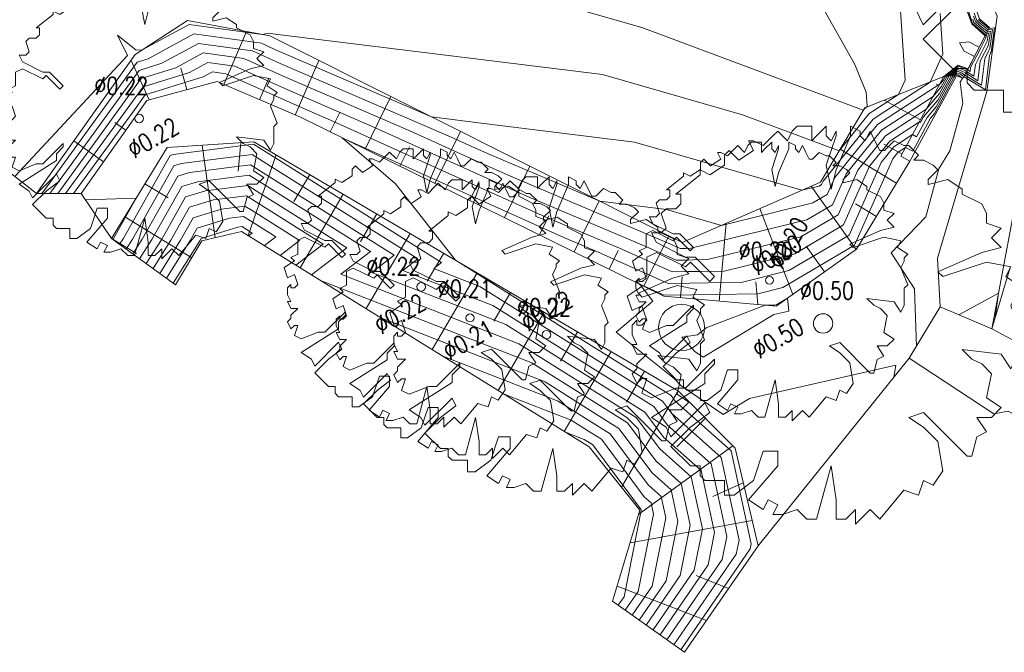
# Model space of a CAD drawing. Header units: metres. Extents: x 3490449 to 3490968, y 5754217 to 5754743.
# Tile 53 of 212: x 3490770 to 3490796, y 5754363 to 5754379. Entities that reach past the tile are written whole.
import ezdxf

# ---------------------------------------------------------------- set-up
doc = ezdxf.new("R2010")
doc.units = ezdxf.units.M
doc.header["$LTSCALE"] = 0.25
doc.linetypes.add('Kartierung-07$0$AUSGEZOGEN', pattern=[0])
for name, color, linetype, lineweight, true_color in [('Kartierung-07$0$$BOESCHUNG', 7, 'Continuous', 18, 0x82563a), ('Kartierung-07$0$$BRUCH', 7, 'Continuous', 18, 0x82563a), ('Kartierung-07$0$$HOEHEN_Haupt', 7, 'Continuous', 18, 0x82563a), ('Kartierung-07$0$$HOEHEN_Mittel', 7, 'Continuous', 18, 0x82563a), ('Kartierung-07$0$B_Bau', 7, 'Continuous', 18, 0x82563a), ('Kartierung-07$0$B_Baum', 7, 'Continuous', 18, 0x82563a), ('Kartierung-07$0$B_Befestigt', 7, 'Continuous', 18, 0x82563a), ('Kartierung-07$0$B_Boeschung_OK', 7, 'Continuous', 18, 0x82563a), ('Kartierung-07$0$B_Boeschung_UK', 7, 'Continuous', 18, 0x82563a), ('Kartierung-07$0$B_Boeschungschraffur', 7, 'Continuous', 18, 0x82563a), ('Kartierung-07$0$B_Mauer', 7, 'Kartierung-07$0$AUSGEZOGEN', 18, 0x82563a), ('Kartierung-07$0$B_Schrift_Baum', 7, 'Continuous', 18, 0x82563a), ('Kartierung-07$0$B_Schrift_Baum_30Grad', 7, 'Continuous', 18, 0x82563a), ('Kartierung-07$0$B_Schrift_Baum_60Grad', 7, 'Continuous', 18, 0x82563a), ('Kartierung-07$0$Hilfe_DGM', 7, 'Continuous', 18, 0x82563a)]:
    doc.layers.add(name, color=color, linetype=linetype, lineweight=lineweight, true_color=true_color)
doc.styles.add('Kartierung-07$0$STANDARD', font='romans.shx', dxfattribs={"width": 0.8})

# ---------------------------------------------------------------- blocks, each defined once
blk = doc.blocks.new('Kartierung-07$0$B_Baum')
at = {"layer": 'Kartierung-07$0$B_Baum'}
blk.add_lwpolyline([(-0.4417, -0.1918), (-0.4667, -0.1793), (-0.4542, -0.1418), (-0.4667, -0.1418), (-0.4792, -0.1543), (-0.4917, -0.1293), (-0.4792, -0.1168), (-0.4792, -0.1043), (-0.4542, -0.0793), (-0.4792, -0.0793), (-0.4917, -0.0543), (-0.4792, -0.0543), (-0.4917, -0.0293), (-0.4917, -0.0043), (-0.4792, 0.0082), (-0.4792, -0.0043), (-0.4667, -0.0043), (-0.4542, 0.0082), (-0.4667, 0.0457), (-0.4917, 0.0332), (-0.5042, 0.0707), (-0.4667, 0.0957), (-0.4792, 0.1082), (-0.4542, 0.1207), (-0.4542, 0.1457), (-0.4542, 0.1707), (-0.4292, 0.1832), (-0.3542, 0.1457), (-0.3417, 0.1582), (-0.2917, 0.1082), (-0.2792, 0.1207), (-0.3292, 0.1707), (-0.3542, 0.1707), (-0.4292, 0.2082), (-0.4417, 0.2332), (-0.4167, 0.2332), (-0.4042, 0.2457), (-0.4167, 0.2832), (-0.4042, 0.2957), (-0.3792, 0.2957), (-0.3667, 0.3082), (-0.3667, 0.3332), (-0.3792, 0.3332), (-0.3167, 0.3832), (-0.3167, 0.3957), (-0.2917, 0.3832), (-0.2542, 0.4082), (-0.2542, 0.4332), (-0.2417, 0.4457), (-0.2167, 0.4207), (-0.1792, 0.4457), (-0.1917, 0.4707), (-0.1792, 0.4707), (-0.1542, 0.4582), (-0.1292, 0.4832), (-0.1167, 0.4957), (-0.0917, 0.4707), (-0.0792, 0.4957), (-0.0667, 0.5082), (-0.0292, 0.5082), (-0.0292, 0.4707), (-0.0167, 0.4832), (0.0083, 0.5082), (0.0083, 0.4832), (0.0208, 0.4707), (0.0333, 0.4957), (0.0333, 0.4832), (0.0083, 0.4082), (0.0208, 0.3457), (0.0333, 0.3957), (0.0708, 0.4832), (0.0708, 0.5082), (0.0958, 0.4957), (0.0958, 0.4832), (0.1083, 0.4707), (0.1208, 0.4957), (0.1333, 0.4707), (0.1458, 0.4457), (0.1583, 0.4457), (0.1833, 0.4707), (0.2083, 0.4582), (0.2208, 0.4582), (0.2458, 0.4332), (0.2333, 0.4207), (0.2583, 0.4207), (0.2833, 0.4082), (0.2958, 0.3957), (0.2708, 0.3707), (0.2708, 0.3582), (0.3208, 0.3707), (0.3583, 0.3457), (0.3583, 0.3332), (0.4083, 0.3082), (0.4208, 0.2832), (0.4208, 0.2582), (0.4583, 0.2457), (0.4333, 0.2207), (0.4583, 0.1957), (0.4083, 0.1832), (0.2958, 0.1332), (0.3083, 0.1207), (0.4208, 0.1582), (0.4833, 0.1457), (0.4708, 0.1207), (0.5083, 0.0957), (0.4958, 0.0832), (0.4958, 0.0707), (0.4833, 0.0457), (0.5083, -0.0168), (0.4958, -0.0293), (0.4958, -0.0918), (0.4833, -0.1168), (0.4583, -0.0793), (0.3583, -0.0668), (0.3833, -0.0918), (0.4083, -0.1043), (0.4333, -0.1293), (0.4208, -0.1918), (0.4583, -0.2168), (0.4333, -0.2418), (0.3958, -0.2418), (0.4208, -0.2793), (0.3958, -0.2918), (0.3833, -0.3418), (0.3708, -0.3418), (0.2583, -0.2293), (0.2208, -0.2418), (0.2583, -0.2668), (0.2958, -0.3043), (0.3083, -0.3793), (0.2833, -0.4168), (0.2583, -0.4043), (0.2458, -0.4418), (0.2083, -0.4293), (0.1458, -0.5043), (0.1208, -0.4793), (0.0833, -0.5168), (0.0833, -0.4793), (0.0583, -0.5043), (0.0333, -0.5043), (0.0333, -0.4543), (0.0208, -0.3668), (-0.0167, -0.5043), (-0.0417, -0.5043), (-0.0667, -0.4793), (-0.1042, -0.4918), (-0.1292, -0.4918), (-0.1167, -0.4668), (-0.1417, -0.4543), (-0.1542, -0.4793), (-0.1917, -0.4543), (-0.1167, -0.3668), (-0.1167, -0.3293), (-0.1542, -0.3293), (-0.1792, -0.4043), (-0.2292, -0.4418), (-0.2542, -0.4418), (-0.2542, -0.4043), (-0.3042, -0.4043), (-0.3167, -0.3918), (-0.3167, -0.3668), (-0.3417, -0.3668), (-0.3917, -0.3168), (-0.3417, -0.2668), (-0.2917, -0.2293), (-0.3042, -0.2043), (-0.3917, -0.2918), (-0.4042, -0.2668), (-0.4417, -0.2418), (-0.3042, -0.1543), (-0.3042, -0.1293), (-0.2792, -0.1043), (-0.2792, -0.0918), (-0.3542, -0.1668), (-0.3792, -0.1668), (-0.4417, -0.1918)], dxfattribs=at)

msp = doc.modelspace()

# ---------------------------------------------------------------- linework, layer by layer
at = {"layer": 'Kartierung-07$0$$BOESCHUNG', "ltscale": 0.02}
for p, q in [((3490775.701, 5754377.395, 144.299), (3490776.285, 5754378.756)), ((3490773.779, 5754376.999, 144.268), (3490773.309, 5754378.014, 26.194)), ((3490777.539, 5754376.606, 144.287), (3490778.143, 5754378.014)), ((3490774.745, 5754377.26, 144.286), (3490774.594, 5754377.816, 90.9)), ((3490776.62, 5754377, 144.293), (3490776.852, 5754377.541, 90.905)), ((3490794.114, 5754377.361), (3490794.041, 5754377.401)), ((3490779.336, 5754375.729, 144.308), (3490780.002, 5754377.082)), ((3490793.636, 5754376.482), (3490792.7, 5754376.991)), ((3490778.439, 5754376.171, 144.296), (3490778.687, 5754376.674, 90.906)), ((3490773.177, 5754376.22, 144.277), (3490772.896, 5754376.418, 90.894)), ((3490781.131, 5754374.846, 144.331), (3490781.79, 5754376.186)), ((3490772.603, 5754375.401, 144.287), (3490771.838, 5754375.938)), ((3490776.14, 5754375.894), (3490776.071, 5754375.161)), ((3490775.142, 5754375.828), (3490775.476, 5754373.447)), ((3490780.233, 5754375.288, 144.319), (3490780.479, 5754375.786, 90.921)), ((3490793.02, 5754374.849, 144.461), (3490791.567, 5754375.73)), ((3490793.159, 5754375.604), (3490792.693, 5754375.857)), ((3490777.047, 5754375.578), (3490776.328, 5754373.5)), ((3490782.925, 5754373.962, 144.355), (3490783.578, 5754375.289)), ((3490777.91, 5754375.071), (3490777.503, 5754374.379)), ((3490782.028, 5754374.404, 144.343), (3490782.271, 5754374.898, 90.936)), ((3490773.668, 5754374.834), (3490774.262, 5754374.471)), ((3490791.978, 5754373.143, 144.438), (3490790.823, 5754374.774)), ((3490778.772, 5754374.565), (3490777.661, 5754372.674)), ((3490784.719, 5754373.079, 144.378), (3490785.366, 5754374.393)), ((3490790.347, 5754371.987, 144.495), (3490789.498, 5754374.195, 69.275)), ((3490792.502, 5754373.994, 144.45), (3490791.965, 5754374.319, 91.003)), ((3490773.147, 5754373.98), (3490774.871, 5754372.928)), ((3490779.634, 5754374.059), (3490779.219, 5754373.351)), ((3490783.822, 5754373.521, 144.366), (3490784.063, 5754374.009, 90.951)), ((3490788.449, 5754371.816, 144.458), (3490788.629, 5754373.814)), ((3490772.809, 5754373.426), (3490773.447, 5754373.036)), ((3490780.496, 5754373.552), (3490779.362, 5754371.62)), ((3490786.514, 5754372.196, 144.401), (3490787.154, 5754373.497)), ((3490785.616, 5754372.637, 144.39), (3490785.855, 5754373.121, 90.965)), ((3490791.163, 5754372.565, 144.467), (3490790.691, 5754373.231, 91.014)), ((3490781.359, 5754373.046), (3490780.934, 5754372.323)), ((3490782.221, 5754372.539), (3490781.062, 5754370.566)), ((3490787.453, 5754371.906, 144.423), (3490787.502, 5754372.443, 90.987)), ((3490789.445, 5754371.727, 144.493), (3490789.399, 5754372.307, 115.928)), ((3490783.083, 5754372.033), (3490782.65, 5754371.295)), ((3490783.946, 5754371.527), (3490782.763, 5754369.512)), ((3490784.808, 5754371.02), (3490784.366, 5754370.267)), ((3490785.67, 5754370.514), (3490784.463, 5754368.458)), ((3490786.533, 5754370.008), (3490786.065, 5754369.212)), ((3490787.395, 5754369.501), (3490785.939, 5754367.022)), ((3490788.101, 5754368.794), (3490787.363, 5754368.061)), ((3490788.806, 5754368.084), (3490786.381, 5754366.325)), ((3490789.074, 5754367.132), (3490788.293, 5754366.782)), ((3490789.302, 5754366.159), (3490786.158, 5754365.583)), ((3490788.696, 5754364.413), (3490787.857, 5754364.744)), ((3490788.127, 5754363.59), (3490785.822, 5754364.469))]:
    msp.add_line(p, q, dxfattribs=at)
at = {"layer": 'Kartierung-07$0$$BRUCH', "ltscale": 0.02}
for p, q in [((3490794.423, 5754380.453), (3490794.956, 5754378.953)), ((3490774.764, 5754379.038), (3490773.417, 5754378.166)), ((3490776.886, 5754378.644), (3490774.764, 5754379.038)), ((3490795.303, 5754378.65), (3490794.956, 5754378.953)), ((3490795.153, 5754379.087), (3490795.412, 5754378.86)), ((3490795.61, 5754379.149), (3490795.344, 5754377.209)), ((3490795.412, 5754378.86), (3490795.303, 5754378.65)), ((3490787.503, 5754373.322), (3490776.886, 5754378.644)), ((3490794.883, 5754378.492), (3490794.644, 5754378.464)), ((3490794.644, 5754378.464), (3490794.759, 5754378.252)), ((3490795.15, 5754378.354), (3490794.883, 5754378.492)), ((3490795.303, 5754378.65), (3490795.15, 5754378.354)), ((3490794.759, 5754378.252), (3490795.026, 5754378.114)), ((3490795.026, 5754378.114), (3490795.15, 5754378.354)), ((3490773.417, 5754378.166), (3490770.877, 5754374.583)), ((3490795.026, 5754378.114), (3490794.859, 5754377.793)), ((3490794.241, 5754377.596), (3490794.606, 5754377.887)), ((3490794.606, 5754377.887), (3490794.859, 5754377.793)), ((3490794.859, 5754377.793), (3490794.735, 5754377.553)), ((3490773.712, 5754376.981), (3490775.524, 5754377.471)), ((3490775.524, 5754377.471), (3490777.673, 5754376.548)), ((3490794.241, 5754377.596), (3490792.201, 5754376.796)), ((3490793.128, 5754375.547), (3490794.241, 5754377.596)), ((3490794.56, 5754377.617), (3490793.365, 5754375.418)), ((3490794.735, 5754377.553), (3490794.56, 5754377.617)), ((3490795.344, 5754377.209), (3490794.071, 5754372.923)), ((3490772.028, 5754374.583), (3490773.712, 5754376.981)), ((3490792.201, 5754376.796), (3490791.059, 5754374.877)), ((3490777.673, 5754376.548), (3490787.025, 5754371.944)), ((3490776.471, 5754375.916), (3490774.239, 5754375.768)), ((3490787.404, 5754369.496), (3490776.471, 5754375.916)), ((3490774.239, 5754375.768), (3490772.809, 5754373.426)), ((3490791.992, 5754373.153), (3490793.365, 5754375.418)), ((3490793.365, 5754375.418), (3490793.128, 5754375.547)), ((3490795.471, 5754371.097), (3490796.287, 5754375.44)), ((3490791.059, 5754374.877), (3490787.503, 5754373.322)), ((3490789.92, 5754371.684), (3490791.992, 5754373.153)), ((3490794.071, 5754372.923), (3490794.146, 5754371.668)), ((3490787.025, 5754371.944), (3490789.92, 5754371.684)), ((3490788.864, 5754368.025), (3490787.404, 5754369.496)), ((3490789.454, 5754365.511), (3490788.864, 5754368.025)), ((3490787.559, 5754362.767), (3490789.454, 5754365.511))]:
    msp.add_line(p, q, dxfattribs=at)
msp.add_circle((3490787.485, 5754371.134), 0.593, dxfattribs=at)
at = {"layer": 'Kartierung-07$0$$HOEHEN_Haupt', "ltscale": 0.02}
for points in [[(3490771.422, 5754374.583), (3490772.294, 5754375.782), (3490773.572, 5754377.545), (3490774.46, 5754377.822), (3490775.167, 5754378.207), (3490776.21, 5754378.061), (3490777.286, 5754377.578), (3490780.487, 5754376.196), (3490782.152, 5754375.446), (3490783.021, 5754375.055), (3490787.186, 5754373.287), (3490787.45, 5754373.169), (3490787.531, 5754373.17), (3490787.6, 5754373.171), (3490787.723, 5754373.173), (3490790.712, 5754373.906), (3490791.374, 5754374.295), (3490791.726, 5754375.093), (3490792.631, 5754376.216), (3490793.263, 5754376.628), (3490793.963, 5754377.085), (3490794.172, 5754377.33), (3490794.313, 5754377.59), (3490794.319, 5754377.601), (3490794.595, 5754377.821), (3490794.786, 5754377.75), (3490794.824, 5754377.725), (3490795.012, 5754377.609), (3490795.048, 5754377.911), (3490795.164, 5754378.134), (3490795.25, 5754378.301), (3490795.356, 5754378.506), (3490795.384, 5754378.719), (3490795.336, 5754378.714), (3490795.26, 5754378.775), (3490795.012, 5754378.991), (3490794.983, 5754379.074)], [(3490786.929, 5754363.214), (3490788.169, 5754365.022), (3490788.334, 5754365.849), (3490787.986, 5754367.454), (3490787.022, 5754368.313), (3490786.542, 5754368.957), (3490785.003, 5754369.924), (3490782.96, 5754371.208), (3490779.511, 5754372.554), (3490780.086, 5754372.995), (3490776.878, 5754375.014), (3490776.388, 5754375.322), (3490774.811, 5754375.122), (3490774.514, 5754375.031), (3490773.596, 5754373.405), (3490773.359, 5754373.028)], [(3490776.743, 5754373.243), (3490777.039, 5754373.471), (3490776.315, 5754373.927), (3490776.204, 5754373.997), (3490775.847, 5754373.952), (3490775.012, 5754373.695), (3490774.83, 5754373.372), (3490774.22, 5754372.403)], [(3490787.892, 5754370.946), (3490787.492, 5754370.882), (3490787.827, 5754370.515), (3490788.039, 5754370.372), (3490789.858, 5754371.467), (3490790.246, 5754371.556), (3490790.208, 5754371.888), (3490789.936, 5754371.728), (3490789.877, 5754371.713), (3490789.636, 5754371.709), (3490788.121, 5754371.128), (3490787.892, 5754370.946)], [(3490786.032, 5754363.852), (3490786.363, 5754364.334), (3490786.762, 5754366.325), (3490786.699, 5754366.616), (3490786.524, 5754366.772), (3490785.42, 5754368.254), (3490785.085, 5754368.465), (3490784.641, 5754368.744), (3490782.917, 5754369.417)]]:
    msp.add_lwpolyline(points, dxfattribs=at)
at = {"layer": 'Kartierung-07$0$$HOEHEN_Mittel', "ltscale": 0.02}
for points in [[(3490783.889, 5754383.721), (3490778.786, 5754384.9), (3490777.246, 5754385.72), (3490774.712, 5754386.902), (3490772.251, 5754386.194), (3490769.02, 5754384.063), (3490773.841, 5754380.132), (3490774.641, 5754380.158), (3490775.784, 5754380.38), (3490780.349, 5754379.916), (3490783.284, 5754379.553), (3490784.628, 5754379.386), (3490786.457, 5754378.859), (3490792.164, 5754376.733), (3490792.207, 5754376.787), (3490792.217, 5754376.794), (3490792.25, 5754376.815), (3490792.26, 5754376.836), (3490792.236, 5754377.194), (3490791.934, 5754377.926), (3490789.445, 5754382.348), (3490785.713, 5754383.27), (3490783.889, 5754383.721)], [(3490770.314, 5754375.027), (3490773.218, 5754378.143), (3490772.965, 5754378.665), (3490773.441, 5754378.277), (3490773.597, 5754378.282), (3490774.81, 5754378.942), (3490776.689, 5754378.681), (3490776.844, 5754378.711), (3490777.019, 5754378.693), (3490782.803, 5754377.977), (3490785.452, 5754377.649), (3490789.057, 5754376.609), (3490791.54, 5754375.684), (3490792.313, 5754376.645), (3490792.478, 5754376.752), (3490793.066, 5754377.135), (3490793.237, 5754377.503), (3490793.012, 5754380.947)], [(3490794.814, 5754379.474), (3490794.966, 5754378.996), (3490794.976, 5754378.967), (3490795.288, 5754378.695), (3490795.315, 5754378.673), (3490795.332, 5754378.675), (3490795.322, 5754378.598), (3490795.186, 5754378.335), (3490795.075, 5754378.121), (3490794.927, 5754377.835), (3490794.914, 5754377.727), (3490794.846, 5754377.768), (3490794.833, 5754377.778), (3490794.602, 5754377.863), (3490794.269, 5754377.598), (3490794.267, 5754377.594), (3490794.216, 5754377.5), (3490794.141, 5754377.412), (3490793.001, 5754376.669), (3490792.525, 5754376.359), (3490791.427, 5754374.996), (3490791.233, 5754374.556), (3490790.868, 5754374.341), (3490788.516, 5754373.765), (3490787.099, 5754374.173), (3490785.38, 5754374.386), (3490782.545, 5754375.59), (3490782.177, 5754375.756), (3490781.471, 5754376.073), (3490777.151, 5754377.938), (3490776.438, 5754378.258), (3490775.048, 5754378.452), (3490774.105, 5754377.939), (3490773.519, 5754377.756), (3490771.764, 5754375.333), (3490771.218, 5754374.583)], [(3490794.145, 5754379.223), (3490794.214, 5754378.17), (3490793.882, 5754377.455), (3490792.74, 5754376.711), (3490792.419, 5754376.502), (3490791.128, 5754374.899), (3490791.091, 5754374.817), (3490791.023, 5754374.777), (3490790.583, 5754374.669), (3490786.275, 5754375.911), (3490782.322, 5754376.401), (3490781.046, 5754376.559), (3490777.016, 5754378.298), (3490776.667, 5754378.455), (3490774.929, 5754378.697), (3490773.75, 5754378.056), (3490773.466, 5754377.967), (3490771.233, 5754374.884), (3490771.014, 5754374.583)], [(3490771.83, 5754374.583), (3490773.356, 5754376.68), (3490773.677, 5754377.123), (3490775.169, 5754377.588), (3490775.405, 5754377.716), (3490775.753, 5754377.668), (3490777.557, 5754376.858), (3490778.519, 5754376.442), (3490782.104, 5754374.827), (3490783.973, 5754373.985), (3490785.942, 5754373.149), (3490787.242, 5754372.568), (3490787.643, 5754372.575), (3490787.98, 5754372.58), (3490788.584, 5754372.589), (3490790.402, 5754373.034), (3490791.656, 5754373.774), (3490792.324, 5754375.287), (3490792.843, 5754375.931), (3490793.607, 5754376.429), (3490793.638, 5754376.412), (3490793.716, 5754376.556), (3490794.084, 5754376.988), (3490794.405, 5754377.582), (3490794.419, 5754377.608), (3490794.58, 5754377.737), (3490794.692, 5754377.695), (3490794.778, 5754377.637), (3490795.208, 5754377.373), (3490795.29, 5754378.062), (3490795.341, 5754378.159), (3490795.378, 5754378.232), (3490795.424, 5754378.322), (3490795.487, 5754378.807), (3490795.379, 5754378.797), (3490795.205, 5754378.935), (3490795.085, 5754379.041), (3490795.017, 5754379.229)], [(3490771.626, 5754374.583), (3490772.825, 5754376.231), (3490773.624, 5754377.334), (3490774.815, 5754377.705), (3490775.286, 5754377.961), (3490775.981, 5754377.865), (3490777.421, 5754377.218), (3490779.503, 5754376.319), (3490782.128, 5754375.137), (3490783.497, 5754374.52), (3490786.564, 5754373.218), (3490787.346, 5754372.869), (3490787.587, 5754372.872), (3490787.79, 5754372.876), (3490788.154, 5754372.881), (3490790.557, 5754373.47), (3490791.515, 5754374.035), (3490792.025, 5754375.19), (3490792.737, 5754376.074), (3490793.524, 5754376.587), (3490793.785, 5754376.757), (3490794.128, 5754377.159), (3490794.359, 5754377.586), (3490794.369, 5754377.604), (3490794.588, 5754377.779), (3490794.739, 5754377.722), (3490794.801, 5754377.681), (3490795.11, 5754377.491), (3490795.169, 5754377.987), (3490795.252, 5754378.147), (3490795.314, 5754378.266), (3490795.39, 5754378.414), (3490795.436, 5754378.763), (3490795.358, 5754378.756), (3490795.233, 5754378.855), (3490795.049, 5754379.016), (3490795, 5754379.152)], [(3490795.121, 5754379.065), (3490795.177, 5754379.016), (3490795.401, 5754378.838), (3490795.539, 5754378.851), (3490795.458, 5754378.229), (3490795.442, 5754378.198), (3490795.429, 5754378.172), (3490795.411, 5754378.138), (3490795.306, 5754377.255), (3490794.756, 5754377.593), (3490794.646, 5754377.667), (3490794.573, 5754377.694), (3490794.469, 5754377.611), (3490794.451, 5754377.578), (3490794.04, 5754376.818), (3490793.805, 5754376.542), (3490793.537, 5754376.042), (3490793.429, 5754376.101), (3490792.949, 5754375.788), (3490792.623, 5754375.383), (3490791.797, 5754373.513), (3490790.246, 5754372.599), (3490789.015, 5754372.297), (3490788.17, 5754372.284), (3490787.698, 5754372.277), (3490787.137, 5754372.268), (3490785.321, 5754373.08), (3490784.45, 5754373.45), (3490782.08, 5754374.518), (3490778.746, 5754376.02), (3490780.119, 5754374.834), (3490781.664, 5754372.866), (3490781.913, 5754372.71), (3490781.906, 5754372.704), (3490781.951, 5754372.686), (3490784.953, 5754370.8), (3490787.215, 5754369.378), (3490787.32, 5754369.237), (3490788.758, 5754367.956), (3490789.278, 5754365.564), (3490789.252, 5754365.434), (3490787.468, 5754362.832)], [(3490792.951, 5754369.848), (3490792.998, 5754370.16), (3490789.233, 5754369.302), (3490788.558, 5754368.896), (3490787.462, 5754369.637), (3490787.304, 5754369.809), (3490785.803, 5754371.011), (3490786.748, 5754371.81), (3490786.412, 5754372.246), (3490787.033, 5754371.968), (3490787.754, 5754371.979), (3490788.36, 5754371.988), (3490789.446, 5754372.005), (3490790.091, 5754372.163), (3490791.938, 5754373.252), (3490792.922, 5754375.48), (3490793.055, 5754375.645), (3490793.251, 5754375.773), (3490793.435, 5754375.673), (3490793.895, 5754376.528), (3490793.996, 5754376.647), (3490794.497, 5754377.574), (3490794.519, 5754377.614), (3490794.566, 5754377.652), (3490794.599, 5754377.64), (3490794.72, 5754377.559), (3490794.717, 5754377.555), (3490794.661, 5754377.454), (3490794.729, 5754376.901), (3490794.391, 5754375.682), (3490794.106, 5754375.224), (3490793.771, 5754373.983), (3490792.88, 5754373.055), (3490793.48, 5754372.127), (3490793.529, 5754370.643)], [(3490787.288, 5754362.96), (3490788.891, 5754365.297), (3490788.963, 5754365.659), (3490788.501, 5754367.789), (3490787.221, 5754368.929), (3490786.991, 5754369.238), (3490784.97, 5754370.508), (3490782.287, 5754372.193), (3490781.107, 5754372.654), (3490781.304, 5754372.805), (3490777.103, 5754375.449), (3490776.462, 5754375.852), (3490774.397, 5754375.59), (3490774.315, 5754375.565), (3490773.103, 5754373.418), (3490773.014, 5754373.277)], [(3490787.109, 5754363.087), (3490788.53, 5754365.159), (3490788.649, 5754365.754), (3490788.244, 5754367.621), (3490787.121, 5754368.621), (3490786.767, 5754369.097), (3490784.986, 5754370.216), (3490782.623, 5754371.701), (3490780.309, 5754372.604), (3490780.695, 5754372.9), (3490776.991, 5754375.232), (3490776.425, 5754375.587), (3490774.604, 5754375.356), (3490774.414, 5754375.298), (3490773.349, 5754373.412), (3490773.186, 5754373.153)], [(3490786.75, 5754363.342), (3490787.807, 5754364.884), (3490788.02, 5754365.944), (3490787.729, 5754367.286), (3490786.922, 5754368.005), (3490786.318, 5754368.816), (3490785.019, 5754369.632), (3490783.296, 5754370.715), (3490778.713, 5754372.504), (3490779.476, 5754373.09), (3490776.765, 5754374.797), (3490776.351, 5754375.057), (3490775.018, 5754374.888), (3490774.614, 5754374.764), (3490773.843, 5754373.398), (3490773.531, 5754372.903)], [(3490777.96, 5754372.488), (3490778.867, 5754373.186), (3490776.653, 5754374.579), (3490776.315, 5754374.792), (3490775.226, 5754374.654), (3490774.713, 5754374.497), (3490774.09, 5754373.392), (3490773.703, 5754372.778)], [(3490772.135, 5754374.425), (3490773.441, 5754374.461), (3490772.856, 5754373.425), (3490772.842, 5754373.402)], [(3490777.554, 5754372.74), (3490778.258, 5754373.281), (3490776.54, 5754374.362), (3490776.278, 5754374.527), (3490775.433, 5754374.42), (3490774.813, 5754374.229), (3490774.336, 5754373.385), (3490773.876, 5754372.653)], [(3490777.148, 5754372.991), (3490777.649, 5754373.376), (3490776.427, 5754374.145), (3490776.241, 5754374.262), (3490775.64, 5754374.186), (3490774.913, 5754373.962), (3490774.583, 5754373.379), (3490774.048, 5754372.528)], [(3490776.337, 5754373.494), (3490776.43, 5754373.566), (3490776.202, 5754373.71), (3490776.167, 5754373.732), (3490776.055, 5754373.718), (3490775.112, 5754373.428), (3490775.077, 5754373.366), (3490774.392, 5754372.278)], [(3490786.571, 5754363.469), (3490787.446, 5754364.747), (3490787.706, 5754366.039), (3490787.471, 5754367.119), (3490786.822, 5754367.696), (3490786.093, 5754368.676), (3490785.036, 5754369.34), (3490783.632, 5754370.222), (3490778.189, 5754372.346)], [(3490795.558, 5754371.39), (3490795.645, 5754372.021), (3490794.625, 5754371.461)], [(3490786.391, 5754363.597), (3490787.085, 5754364.609), (3490787.391, 5754366.134), (3490787.214, 5754366.951), (3490786.723, 5754367.388), (3490785.869, 5754368.535), (3490785.052, 5754369.048), (3490783.968, 5754369.73), (3490779.765, 5754371.37)], [(3490786.212, 5754363.724), (3490786.724, 5754364.472), (3490787.077, 5754366.229), (3490786.956, 5754366.784), (3490786.623, 5754367.08), (3490785.644, 5754368.395), (3490785.069, 5754368.757), (3490784.304, 5754369.237), (3490781.341, 5754370.393)], [(3490785.853, 5754363.979), (3490786.002, 5754364.197), (3490786.448, 5754366.42), (3490786.441, 5754366.448), (3490786.424, 5754366.464), (3490785.196, 5754368.114), (3490785.102, 5754368.173), (3490784.977, 5754368.251), (3490784.493, 5754368.44)]]:
    msp.add_lwpolyline(points, dxfattribs=at)
at = {"layer": 'Kartierung-07$0$B_Bau', "ltscale": 0.02}
for points, elevation in [([(3490794.146, 5754371.668), (3490793.348, 5754370.341), (3490795.52, 5754368.908), (3490795.89, 5754368.977), (3490804.158, 5754364.388), (3490804.218, 5754364.151), (3490806.577, 5754363.001), (3490807.378, 5754364.35), (3490805.105, 5754365.733), (3490804.926, 5754365.594), (3490796.477, 5754370.319), (3490796.242, 5754370.691), (3490795.471, 5754371.097)], 144.302), ([(3490794.146, 5754371.668), (3490795.471, 5754371.097)], 144.383)]:
    msp.add_lwpolyline(points, dxfattribs=dict(at, elevation=elevation))
msp.add_circle((3490787.485, 5754371.134, 144.466), 0.593, dxfattribs=at)
at = {"layer": 'Kartierung-07$0$B_Baum'}
for centre, radius in [((3490773.517, 5754376.516, 144.37), 0.11), ((3490789.748, 5754372.35, 144.414), 0.1), ((3490780.782, 5754372.182, 143.873), 0.11), ((3490782.036, 5754371.381, 144.062), 0.105), ((3490791.128, 5754371.237, 145.34), 0.25), ((3490784.007, 5754370.949, 144.312), 0.11)]:
    msp.add_circle(centre, radius, dxfattribs=at)
at = {"layer": 'Kartierung-07$0$B_Befestigt', "ltscale": 0.02, "elevation": 144.302}
for points in [[(3490768.557, 5754396.196), (3490771.817, 5754392.67), (3490774.917, 5754392.105), (3490777.136, 5754392.147), (3490779.08, 5754391.987), (3490781.94, 5754391.231), (3490785.031, 5754389.389), (3490793.128, 5754383.589), (3490794.114, 5754382.678), (3490795.61, 5754379.149), (3490795.344, 5754377.209), (3490794.071, 5754372.923), (3490794.146, 5754371.668)], [(3490795.471, 5754371.097), (3490796.287, 5754375.44), (3490796.699, 5754379.019), (3490795.405, 5754382.666), (3490793.305, 5754384.772), (3490784.29, 5754391.308)]]:
    msp.add_lwpolyline(points, dxfattribs=at)
at = {"layer": 'Kartierung-07$0$B_Boeschung_OK', "ltscale": 0.02}
for points in [[(3490794.735, 5754377.553), (3490795.412, 5754378.86)], [(3490772.028, 5754374.583), (3490773.712, 5754376.981), (3490775.524, 5754377.471), (3490777.673, 5754376.548), (3490787.025, 5754371.944), (3490789.92, 5754371.684), (3490791.992, 5754373.153), (3490793.365, 5754375.418)], [(3490787.559, 5754362.767), (3490789.454, 5754365.511), (3490788.864, 5754368.025), (3490787.404, 5754369.496), (3490776.471, 5754375.916), (3490774.239, 5754375.768), (3490772.809, 5754373.426)]]:
    msp.add_lwpolyline(points, dxfattribs=at)
at = {"layer": 'Kartierung-07$0$B_Boeschung_UK', "ltscale": 0.02}
for points in [[(3490794.241, 5754377.596), (3490792.201, 5754376.796), (3490791.059, 5754374.877), (3490787.503, 5754373.322), (3490776.886, 5754378.644), (3490774.764, 5754379.038), (3490773.417, 5754378.166), (3490770.877, 5754374.583)], [(3490774.451, 5754372.236), (3490775.136, 5754373.364), (3490776.15, 5754373.61), (3490785.108, 5754368.059), (3490786.413, 5754366.43), (3490785.706, 5754364.084)]]:
    msp.add_lwpolyline(points, dxfattribs=at)
at = {"layer": 'Kartierung-07$0$B_Boeschungschraffur', "ltscale": 0.02}
for p, q in [((3490775.701, 5754377.395, 144.299), (3490776.285, 5754378.756)), ((3490773.779, 5754376.999, 144.268), (3490773.309, 5754378.014, 26.194)), ((3490777.539, 5754376.606, 144.287), (3490778.143, 5754378.014)), ((3490774.745, 5754377.26, 144.286), (3490774.594, 5754377.816, 90.9)), ((3490776.62, 5754377, 144.293), (3490776.852, 5754377.541, 90.905)), ((3490794.114, 5754377.361), (3490794.041, 5754377.401)), ((3490779.336, 5754375.729, 144.308), (3490780.002, 5754377.082)), ((3490793.636, 5754376.482), (3490792.7, 5754376.991)), ((3490778.439, 5754376.171, 144.296), (3490778.687, 5754376.674, 90.906)), ((3490773.177, 5754376.22, 144.277), (3490772.896, 5754376.418, 90.894)), ((3490781.131, 5754374.846, 144.331), (3490781.79, 5754376.186)), ((3490772.603, 5754375.401, 144.287), (3490771.838, 5754375.938)), ((3490776.14, 5754375.894), (3490776.071, 5754375.161)), ((3490775.142, 5754375.828), (3490775.476, 5754373.447)), ((3490780.233, 5754375.288, 144.319), (3490780.479, 5754375.786, 90.921)), ((3490793.02, 5754374.849, 144.461), (3490791.567, 5754375.73)), ((3490793.159, 5754375.604), (3490792.693, 5754375.857)), ((3490777.047, 5754375.578), (3490776.328, 5754373.5)), ((3490782.925, 5754373.962, 144.355), (3490783.578, 5754375.289)), ((3490777.91, 5754375.071), (3490777.503, 5754374.379)), ((3490782.028, 5754374.404, 144.343), (3490782.271, 5754374.898, 90.936)), ((3490773.668, 5754374.834), (3490774.262, 5754374.471)), ((3490791.978, 5754373.143, 144.438), (3490790.823, 5754374.774)), ((3490778.772, 5754374.565), (3490777.661, 5754372.674)), ((3490784.719, 5754373.079, 144.378), (3490785.366, 5754374.393)), ((3490790.347, 5754371.987, 144.495), (3490789.498, 5754374.195, 69.275)), ((3490792.502, 5754373.994, 144.45), (3490791.965, 5754374.319, 91.003)), ((3490773.147, 5754373.98), (3490774.871, 5754372.928)), ((3490779.634, 5754374.059), (3490779.219, 5754373.351)), ((3490783.822, 5754373.521, 144.366), (3490784.063, 5754374.009, 90.951)), ((3490788.449, 5754371.816, 144.458), (3490788.629, 5754373.814)), ((3490772.809, 5754373.426), (3490773.447, 5754373.036)), ((3490780.496, 5754373.552), (3490779.362, 5754371.62)), ((3490786.514, 5754372.196, 144.401), (3490787.154, 5754373.497)), ((3490785.616, 5754372.637, 144.39), (3490785.855, 5754373.121, 90.965)), ((3490791.163, 5754372.565, 144.467), (3490790.691, 5754373.231, 91.014)), ((3490781.359, 5754373.046), (3490780.934, 5754372.323)), ((3490782.221, 5754372.539), (3490781.062, 5754370.566)), ((3490787.453, 5754371.906, 144.423), (3490787.502, 5754372.443, 90.987)), ((3490789.445, 5754371.727, 144.493), (3490789.399, 5754372.307, 115.928)), ((3490783.083, 5754372.033), (3490782.65, 5754371.295)), ((3490783.946, 5754371.527), (3490782.763, 5754369.512)), ((3490784.808, 5754371.02), (3490784.366, 5754370.267)), ((3490785.67, 5754370.514), (3490784.463, 5754368.458)), ((3490786.533, 5754370.008), (3490786.065, 5754369.212)), ((3490787.395, 5754369.501), (3490785.939, 5754367.022)), ((3490788.101, 5754368.794), (3490787.363, 5754368.061)), ((3490788.806, 5754368.084), (3490786.381, 5754366.325)), ((3490789.074, 5754367.132), (3490788.293, 5754366.782)), ((3490789.302, 5754366.159), (3490786.158, 5754365.583)), ((3490788.696, 5754364.413), (3490787.857, 5754364.744)), ((3490788.127, 5754363.59), (3490785.822, 5754364.469))]:
    msp.add_line(p, q, dxfattribs=at)
at = {"layer": 'Kartierung-07$0$B_Mauer', "ltscale": 0.02}
for points, elevation in [([(3490793.792, 5754382.912), (3490795.153, 5754379.087), (3490795.412, 5754378.86)], 144.297), ([(3490794.423, 5754380.453), (3490794.956, 5754378.953)], 143.706), ([(3490794.735, 5754377.553), (3490794.56, 5754377.617), (3490793.365, 5754375.418)], 144.297)]:
    msp.add_lwpolyline(points, dxfattribs=dict(at, elevation=elevation))
for points in [[(3490795.303, 5754378.65), (3490794.956, 5754378.953)], [(3490794.644, 5754378.464), (3490794.883, 5754378.492)], [(3490794.759, 5754378.252), (3490794.644, 5754378.464)], [(3490795.15, 5754378.354), (3490794.883, 5754378.492)], [(3490795.026, 5754378.114), (3490794.759, 5754378.252)], [(3490794.241, 5754377.596), (3490794.606, 5754377.887)], [(3490794.606, 5754377.887), (3490794.859, 5754377.793)], [(3490793.128, 5754375.547), (3490794.241, 5754377.596)], [(3490793.365, 5754375.418), (3490793.128, 5754375.547)]]:
    msp.add_lwpolyline(points, dxfattribs=at)
at = {"layer": 'Kartierung-07$0$Hilfe_DGM', "ltscale": 0.02}
msp.add_lwpolyline([(3490795.943, 5754372.677), (3490795.471, 5754371.097), (3490794.146, 5754371.668), (3490793.348, 5754370.341), (3490789.454, 5754365.511), (3490787.559, 5754362.767), (3490785.706, 5754364.084), (3490786.413, 5754366.43), (3490785.108, 5754368.059), (3490776.15, 5754373.61), (3490775.136, 5754373.364), (3490774.451, 5754372.236), (3490772.809, 5754373.426), (3490772.028, 5754374.583), (3490770.877, 5754374.583), (3490767.223, 5754377.463)], dxfattribs=at)

# ---------------------------------------------------------------- block references
at = {"layer": 'Kartierung-07$0$B_Baum'}
for p, xscale, yscale, zscale in [((3490799.584, 5754383.311, 300.217), 15, 15, 15), ((3490773.517, 5754376.516, 300.518), 7, 7, 7), ((3490791.128, 5754371.237, 301.488), 10, 10, 10), ((3490789.748, 5754372.35, 300.562), 7, 7, 7), ((3490780.782, 5754372.182, 300.021), 7, 7, 7), ((3490782.036, 5754371.381, 300.21), 7, 7, 7), ((3490784.007, 5754370.949, 300.46), 8, 8, 8)]:
    msp.add_blockref('Kartierung-07$0$B_Baum', p, dxfattribs=dict(at, xscale=xscale, yscale=yscale, zscale=zscale))

# ---------------------------------------------------------------- texts
at = {"layer": 'Kartierung-07$0$B_Schrift_Baum', "char_height": 0.45, "attachment_point": 1, "style": 'Kartierung-07$0$STANDARD'}
for s, insert, width in [('%%c0.22', (3490772.364, 5754377.585, 205.504), 3.73798), ('%%c0.20', (3490788.955, 5754373.334, 205.548), 3.37829), ('%%c0.22', (3490779.371, 5754372.933, 205.007), 3.99635), ('%%c0.21', (3490781.209, 5754372.36, 205.196), 3.41234), ('%%c0.50', (3490790.535, 5754372.306, 206.474), 3.1778), ('%%c0.22', (3490783.252, 5754371.878, 205.446), 3.34019)]:
    msp.add_mtext(s, dxfattribs=dict(at, insert=insert, width=width))
at = {"layer": 'Kartierung-07$0$B_Schrift_Baum_30Grad', "char_height": 0.45, "attachment_point": 1, "rotation": 30, "style": 'Kartierung-07$0$STANDARD'}
for s, insert, width in [('%%c0.22', (3490773.164, 5754375.867, 205.504), 3.73798), ('%%c0.20', (3490789.204, 5754372.857, 205.548), 3.37829), ('%%c0.22', (3490779.519, 5754371.335, 205.007), 3.99635), ('%%c0.22', (3490783.298, 5754371.404, 205.446), 3.34019), ('%%c0.21', (3490781.284, 5754370.662, 205.196), 3.41234), ('%%c0.50', (3490789.252, 5754370.709, 206.474), 3.1778)]:
    msp.add_mtext(s, dxfattribs=dict(at, insert=insert, width=width))
at = {"layer": 'Kartierung-07$0$B_Schrift_Baum_60Grad', "insert": (3490789.685, 5754372.823, 205.548), "char_height": 0.45, "width": 3.37829, "attachment_point": 1, "rotation": 60, "style": 'Kartierung-07$0$STANDARD'}
msp.add_mtext('%%c0.20', dxfattribs=at)

doc.saveas('drawing.dxf')
